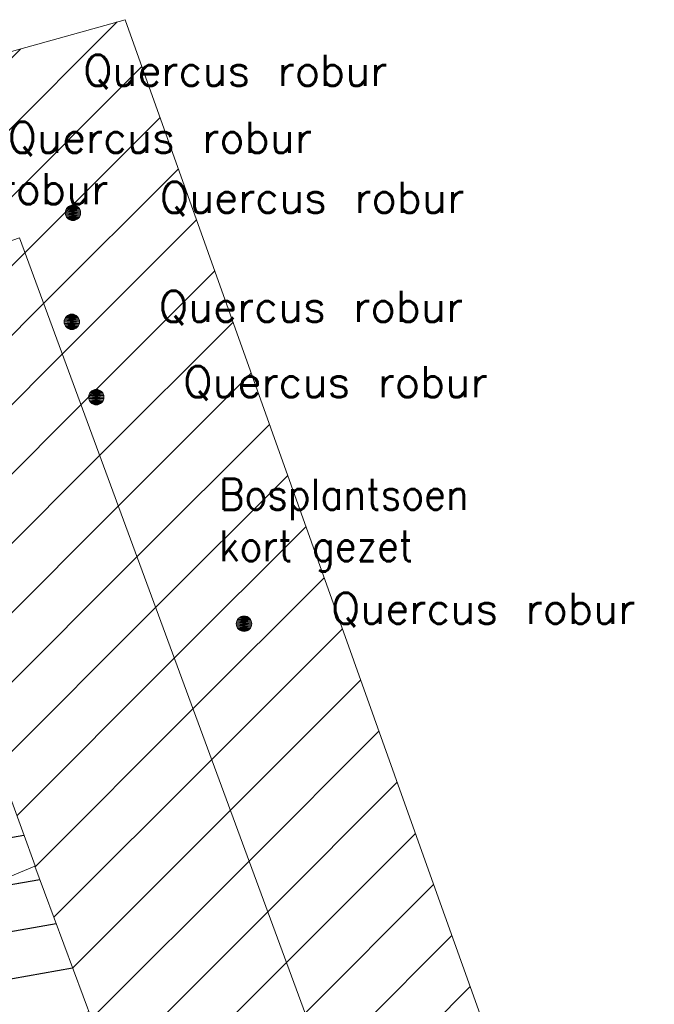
# Model space of a CAD drawing. Header units: metres. Extents: x 102852 to 107197, y 385458 to 392889.
# Tile 41 of 50: x 106783 to 106804, y 392783 to 392814. Entities that reach past the tile are written whole.
import ezdxf
from ezdxf.enums import TextEntityAlignment as Align

# ---------------------------------------------------------------- set-up
doc = ezdxf.new("R2010")
doc.units = ezdxf.units.M
for name, color, linetype, lineweight in [('0-BEPLANTING', 14, 'Continuous', 30), ('0-GRAS OM SPORTVELDEN', 2, 'Continuous', 30), ('0-GRAS SPORTVELDEN', 3, 'Continuous', 30), ('_alg-maatvoering', 7, 'Continuous', 0), ('B-WE-GR-STRUIK-G', 90, 'Continuous', 13), ('B-WE-VW-MARKERING_LANGS_STREEP_DOORGETROKKEN-G', 7, 'Continuous', 13), ('Bomen', 84, 'Continuous', 0), ('Boomsoort', 10, 'Continuous', 0), ('N-WE-IE-TERREINAFSCHEIDING_KUNSTMATIG_HEKWERK-G', 6, 'Continuous', 0)]:
    doc.layers.add(name, color=color, linetype=linetype, lineweight=lineweight)
doc.styles.add('arial', font='arial.ttf')
doc.styles.add('Style-txt', font='txt.shx')
pattern_1 = [(45, (0, 0), (-1.122532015, 1.122532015), [])]

# ---------------------------------------------------------------- blocks, each defined once
blk = doc.blocks.new('MPOLYGON_162')
at = {"layer": 'Bomen', "flags": 128}
for points in [[(106784.92, 392808.39), (106784.877, 392808.367), (106785.154, 392808.367)], [(106784.967, 392808.405), (106784.92, 392808.39), (106785.111, 392808.39)], [(106784.92, 392808.39), (106785.111, 392808.39), (106785.154, 392808.367)], [(106785.016, 392808.409), (106784.967, 392808.405), (106785.064, 392808.405)], [(106784.967, 392808.405), (106785.064, 392808.405), (106785.111, 392808.39)], [(106784.77, 392808.208), (106784.766, 392808.159), (106785.266, 392808.159)], [(106784.766, 392808.159), (106784.77, 392808.111), (106785.261, 392808.111)], [(106784.766, 392808.159), (106785.266, 392808.159), (106785.261, 392808.111)], [(106784.785, 392808.255), (106784.77, 392808.208), (106785.261, 392808.208)], [(106784.77, 392808.208), (106785.261, 392808.208), (106785.266, 392808.159)], [(106784.77, 392808.111), (106784.785, 392808.064), (106785.247, 392808.064)], [(106784.77, 392808.111), (106785.261, 392808.111), (106785.247, 392808.064)], [(106784.808, 392808.298), (106784.785, 392808.255), (106785.247, 392808.255)], [(106784.785, 392808.255), (106785.247, 392808.255), (106785.261, 392808.208)], [(106784.785, 392808.064), (106784.808, 392808.02), (106785.223, 392808.02)], [(106784.785, 392808.064), (106785.247, 392808.064), (106785.223, 392808.02)], [(106784.839, 392808.336), (106784.808, 392808.298), (106785.223, 392808.298)], [(106784.808, 392808.298), (106785.223, 392808.298), (106785.247, 392808.255)], [(106784.877, 392808.367), (106784.839, 392808.336), (106785.192, 392808.336)], [(106784.839, 392808.336), (106785.192, 392808.336), (106785.223, 392808.298)], [(106784.877, 392808.367), (106785.154, 392808.367), (106785.192, 392808.336)], [(106784.808, 392808.02), (106784.839, 392807.983), (106785.192, 392807.983)], [(106784.808, 392808.02), (106785.223, 392808.02), (106785.192, 392807.983)], [(106784.839, 392807.983), (106784.877, 392807.951), (106785.154, 392807.951)], [(106784.839, 392807.983), (106785.192, 392807.983), (106785.154, 392807.951)], [(106784.877, 392807.951), (106784.92, 392807.928), (106785.111, 392807.928)], [(106784.877, 392807.951), (106785.154, 392807.951), (106785.111, 392807.928)], [(106784.92, 392807.928), (106784.967, 392807.914), (106785.064, 392807.914)], [(106784.92, 392807.928), (106785.111, 392807.928), (106785.064, 392807.914)], [(106784.967, 392807.914), (106785.064, 392807.914), (106785.016, 392807.909)]]:
    blk.add_lwpolyline(points, close=True, dxfattribs=at)
at = {"layer": 'Bomen', "color": 74, "true_color": 0x55aa00, "flags": 128}
for points in [[(106784.877, 392808.367), (106784.92, 392808.39)], [(106784.92, 392808.39), (106784.967, 392808.405)], [(106784.967, 392808.405), (106785.016, 392808.409)], [(106785.016, 392808.409), (106785.064, 392808.405)], [(106785.064, 392808.405), (106785.111, 392808.39)], [(106785.111, 392808.39), (106785.154, 392808.367)], [(106784.766, 392808.159), (106784.77, 392808.208)], [(106784.77, 392808.111), (106784.766, 392808.159)], [(106784.77, 392808.208), (106784.785, 392808.255)], [(106784.785, 392808.064), (106784.77, 392808.111)], [(106784.785, 392808.255), (106784.808, 392808.298)], [(106784.808, 392808.02), (106784.785, 392808.064)], [(106784.808, 392808.298), (106784.839, 392808.336)], [(106784.839, 392808.336), (106784.877, 392808.367)], [(106785.154, 392808.367), (106785.192, 392808.336)], [(106785.192, 392808.336), (106785.223, 392808.298)], [(106785.223, 392808.298), (106785.247, 392808.255)], [(106785.247, 392808.064), (106785.223, 392808.02)], [(106785.247, 392808.255), (106785.261, 392808.208)], [(106785.261, 392808.111), (106785.247, 392808.064)], [(106785.261, 392808.208), (106785.266, 392808.159)], [(106785.266, 392808.159), (106785.261, 392808.111)], [(106784.839, 392807.983), (106784.808, 392808.02)], [(106784.877, 392807.951), (106784.839, 392807.983)], [(106784.92, 392807.928), (106784.877, 392807.951)], [(106784.967, 392807.914), (106784.92, 392807.928)], [(106785.016, 392807.909), (106784.967, 392807.914)], [(106785.064, 392807.914), (106785.016, 392807.909)], [(106785.111, 392807.928), (106785.064, 392807.914)], [(106785.154, 392807.951), (106785.111, 392807.928)], [(106785.192, 392807.983), (106785.154, 392807.951)], [(106785.223, 392808.02), (106785.192, 392807.983)]]:
    blk.add_lwpolyline(points, dxfattribs=at)
at = {"layer": 'Bomen'}
for points in [[(106784.92, 392808.39), (106784.877, 392808.367), (106785.154, 392808.367)], [(106784.967, 392808.405), (106784.92, 392808.39), (106785.111, 392808.39)], [(106784.92, 392808.39), (106785.111, 392808.39), (106785.154, 392808.367)], [(106785.016, 392808.409), (106784.967, 392808.405), (106785.064, 392808.405)], [(106784.967, 392808.405), (106785.064, 392808.405), (106785.111, 392808.39)], [(106784.77, 392808.208), (106784.766, 392808.159), (106785.266, 392808.159)], [(106784.785, 392808.255), (106784.77, 392808.208), (106785.261, 392808.208)], [(106784.77, 392808.208), (106785.261, 392808.208), (106785.266, 392808.159)], [(106784.808, 392808.298), (106784.785, 392808.255), (106785.247, 392808.255)], [(106784.785, 392808.255), (106785.247, 392808.255), (106785.261, 392808.208)], [(106784.839, 392808.336), (106784.808, 392808.298), (106785.223, 392808.298)], [(106784.808, 392808.298), (106785.223, 392808.298), (106785.247, 392808.255)], [(106784.877, 392808.367), (106784.839, 392808.336), (106785.192, 392808.336)], [(106784.839, 392808.336), (106785.192, 392808.336), (106785.223, 392808.298)], [(106784.877, 392808.367), (106785.154, 392808.367), (106785.192, 392808.336)]]:
    blk.add_solid(points, dxfattribs=at)
at = {"layer": 'Bomen', "extrusion": (0, 0, -1)}
for points in [[(-106784.766, 392808.159), (-106784.77, 392808.111), (-106785.261, 392808.111)], [(-106784.766, 392808.159), (-106785.266, 392808.159), (-106785.261, 392808.111)], [(-106784.77, 392808.111), (-106784.785, 392808.064), (-106785.247, 392808.064)], [(-106784.77, 392808.111), (-106785.261, 392808.111), (-106785.247, 392808.064)], [(-106784.785, 392808.064), (-106784.808, 392808.02), (-106785.223, 392808.02)], [(-106784.785, 392808.064), (-106785.247, 392808.064), (-106785.223, 392808.02)], [(-106784.808, 392808.02), (-106784.839, 392807.983), (-106785.192, 392807.983)], [(-106784.808, 392808.02), (-106785.223, 392808.02), (-106785.192, 392807.983)], [(-106784.839, 392807.983), (-106784.877, 392807.951), (-106785.154, 392807.951)], [(-106784.839, 392807.983), (-106785.192, 392807.983), (-106785.154, 392807.951)], [(-106784.877, 392807.951), (-106784.92, 392807.928), (-106785.111, 392807.928)], [(-106784.877, 392807.951), (-106785.154, 392807.951), (-106785.111, 392807.928)], [(-106784.92, 392807.928), (-106784.967, 392807.914), (-106785.064, 392807.914)], [(-106784.92, 392807.928), (-106785.111, 392807.928), (-106785.064, 392807.914)], [(-106784.967, 392807.914), (-106785.064, 392807.914), (-106785.016, 392807.909)]]:
    blk.add_solid(points, dxfattribs=at)
blk = doc.blocks.new('MPOLYGON_163')
at = {"layer": 'Bomen', "flags": 128}
for points in [[(106784.931, 392804.875), (106784.884, 392804.861), (106785.076, 392804.861)], [(106784.98, 392804.88), (106784.931, 392804.875), (106785.029, 392804.875)], [(106784.931, 392804.875), (106785.029, 392804.875), (106785.076, 392804.861)], [(106784.735, 392804.679), (106784.73, 392804.63), (106785.23, 392804.63)], [(106784.73, 392804.63), (106784.735, 392804.581), (106785.225, 392804.581)], [(106784.73, 392804.63), (106785.23, 392804.63), (106785.225, 392804.581)], [(106784.749, 392804.726), (106784.735, 392804.679), (106785.225, 392804.679)], [(106784.735, 392804.679), (106785.225, 392804.679), (106785.23, 392804.63)], [(106784.735, 392804.581), (106784.749, 392804.534), (106785.211, 392804.534)], [(106784.735, 392804.581), (106785.225, 392804.581), (106785.211, 392804.534)], [(106784.772, 392804.769), (106784.749, 392804.726), (106785.211, 392804.726)], [(106784.749, 392804.726), (106785.211, 392804.726), (106785.225, 392804.679)], [(106784.803, 392804.807), (106784.772, 392804.769), (106785.188, 392804.769)], [(106784.772, 392804.769), (106785.188, 392804.769), (106785.211, 392804.726)], [(106784.841, 392804.838), (106784.803, 392804.807), (106785.157, 392804.807)], [(106784.803, 392804.807), (106785.157, 392804.807), (106785.188, 392804.769)], [(106784.884, 392804.861), (106784.841, 392804.838), (106785.119, 392804.838)], [(106784.841, 392804.838), (106785.119, 392804.838), (106785.157, 392804.807)], [(106784.884, 392804.861), (106785.076, 392804.861), (106785.119, 392804.838)], [(106784.749, 392804.534), (106784.772, 392804.491), (106785.188, 392804.491)], [(106784.749, 392804.534), (106785.211, 392804.534), (106785.188, 392804.491)], [(106784.772, 392804.491), (106784.803, 392804.453), (106785.157, 392804.453)], [(106784.772, 392804.491), (106785.188, 392804.491), (106785.157, 392804.453)], [(106784.803, 392804.453), (106784.841, 392804.422), (106785.119, 392804.422)], [(106784.803, 392804.453), (106785.157, 392804.453), (106785.119, 392804.422)], [(106784.841, 392804.422), (106784.884, 392804.399), (106785.076, 392804.399)], [(106784.841, 392804.422), (106785.119, 392804.422), (106785.076, 392804.399)], [(106784.884, 392804.399), (106784.931, 392804.385), (106785.029, 392804.385)], [(106784.884, 392804.399), (106785.076, 392804.399), (106785.029, 392804.385)], [(106784.931, 392804.385), (106785.029, 392804.385), (106784.98, 392804.38)]]:
    blk.add_lwpolyline(points, close=True, dxfattribs=at)
at = {"layer": 'Bomen', "color": 74, "true_color": 0x55aa00, "flags": 128}
for points in [[(106784.884, 392804.861), (106784.931, 392804.875)], [(106784.931, 392804.875), (106784.98, 392804.88)], [(106784.98, 392804.88), (106785.029, 392804.875)], [(106785.029, 392804.875), (106785.076, 392804.861)], [(106784.73, 392804.63), (106784.735, 392804.679)], [(106784.735, 392804.581), (106784.73, 392804.63)], [(106784.735, 392804.679), (106784.749, 392804.726)], [(106784.749, 392804.534), (106784.735, 392804.581)], [(106784.749, 392804.726), (106784.772, 392804.769)], [(106784.772, 392804.769), (106784.803, 392804.807)], [(106784.803, 392804.807), (106784.841, 392804.838)], [(106784.841, 392804.838), (106784.884, 392804.861)], [(106785.076, 392804.861), (106785.119, 392804.838)], [(106785.119, 392804.838), (106785.157, 392804.807)], [(106785.157, 392804.807), (106785.188, 392804.769)], [(106785.188, 392804.769), (106785.211, 392804.726)], [(106785.211, 392804.726), (106785.225, 392804.679)], [(106785.225, 392804.581), (106785.211, 392804.534)], [(106785.225, 392804.679), (106785.23, 392804.63)], [(106785.23, 392804.63), (106785.225, 392804.581)], [(106784.772, 392804.491), (106784.749, 392804.534)], [(106784.803, 392804.453), (106784.772, 392804.491)], [(106784.841, 392804.422), (106784.803, 392804.453)], [(106784.884, 392804.399), (106784.841, 392804.422)], [(106784.931, 392804.385), (106784.884, 392804.399)], [(106784.98, 392804.38), (106784.931, 392804.385)], [(106785.029, 392804.385), (106784.98, 392804.38)], [(106785.076, 392804.399), (106785.029, 392804.385)], [(106785.119, 392804.422), (106785.076, 392804.399)], [(106785.157, 392804.453), (106785.119, 392804.422)], [(106785.188, 392804.491), (106785.157, 392804.453)], [(106785.211, 392804.534), (106785.188, 392804.491)]]:
    blk.add_lwpolyline(points, dxfattribs=at)
at = {"layer": 'Bomen'}
for points in [[(106784.931, 392804.875), (106784.884, 392804.861), (106785.076, 392804.861)], [(106784.98, 392804.88), (106784.931, 392804.875), (106785.029, 392804.875)], [(106784.931, 392804.875), (106785.029, 392804.875), (106785.076, 392804.861)], [(106784.735, 392804.679), (106784.73, 392804.63), (106785.23, 392804.63)], [(106784.749, 392804.726), (106784.735, 392804.679), (106785.225, 392804.679)], [(106784.735, 392804.679), (106785.225, 392804.679), (106785.23, 392804.63)], [(106784.772, 392804.769), (106784.749, 392804.726), (106785.211, 392804.726)], [(106784.749, 392804.726), (106785.211, 392804.726), (106785.225, 392804.679)], [(106784.803, 392804.807), (106784.772, 392804.769), (106785.188, 392804.769)], [(106784.772, 392804.769), (106785.188, 392804.769), (106785.211, 392804.726)], [(106784.841, 392804.838), (106784.803, 392804.807), (106785.157, 392804.807)], [(106784.803, 392804.807), (106785.157, 392804.807), (106785.188, 392804.769)], [(106784.884, 392804.861), (106784.841, 392804.838), (106785.119, 392804.838)], [(106784.841, 392804.838), (106785.119, 392804.838), (106785.157, 392804.807)], [(106784.884, 392804.861), (106785.076, 392804.861), (106785.119, 392804.838)]]:
    blk.add_solid(points, dxfattribs=at)
at = {"layer": 'Bomen', "extrusion": (0, 0, -1)}
for points in [[(-106784.73, 392804.63), (-106784.735, 392804.581), (-106785.225, 392804.581)], [(-106784.73, 392804.63), (-106785.23, 392804.63), (-106785.225, 392804.581)], [(-106784.735, 392804.581), (-106784.749, 392804.534), (-106785.211, 392804.534)], [(-106784.735, 392804.581), (-106785.225, 392804.581), (-106785.211, 392804.534)], [(-106784.749, 392804.534), (-106784.772, 392804.491), (-106785.188, 392804.491)], [(-106784.749, 392804.534), (-106785.211, 392804.534), (-106785.188, 392804.491)], [(-106784.772, 392804.491), (-106784.803, 392804.453), (-106785.157, 392804.453)], [(-106784.772, 392804.491), (-106785.188, 392804.491), (-106785.157, 392804.453)], [(-106784.803, 392804.453), (-106784.841, 392804.422), (-106785.119, 392804.422)], [(-106784.803, 392804.453), (-106785.157, 392804.453), (-106785.119, 392804.422)], [(-106784.841, 392804.422), (-106784.884, 392804.399), (-106785.076, 392804.399)], [(-106784.841, 392804.422), (-106785.119, 392804.422), (-106785.076, 392804.399)], [(-106784.884, 392804.399), (-106784.931, 392804.385), (-106785.029, 392804.385)], [(-106784.884, 392804.399), (-106785.076, 392804.399), (-106785.029, 392804.385)], [(-106784.931, 392804.385), (-106785.029, 392804.385), (-106784.98, 392804.38)]]:
    blk.add_solid(points, dxfattribs=at)
blk = doc.blocks.new('MPOLYGON_164')
at = {"layer": 'Bomen', "flags": 128}
for points in [[(106785.563, 392802.331), (106785.54, 392802.287), (106786.002, 392802.287)], [(106785.594, 392802.369), (106785.563, 392802.331), (106785.979, 392802.331)], [(106785.563, 392802.331), (106785.979, 392802.331), (106786.002, 392802.287)], [(106785.632, 392802.4), (106785.594, 392802.369), (106785.947, 392802.369)], [(106785.594, 392802.369), (106785.947, 392802.369), (106785.979, 392802.331)], [(106785.675, 392802.423), (106785.632, 392802.4), (106785.91, 392802.4)], [(106785.632, 392802.4), (106785.91, 392802.4), (106785.947, 392802.369)], [(106785.722, 392802.437), (106785.675, 392802.423), (106785.866, 392802.423)], [(106785.675, 392802.423), (106785.866, 392802.423), (106785.91, 392802.4)], [(106785.771, 392802.442), (106785.722, 392802.437), (106785.819, 392802.437)], [(106785.722, 392802.437), (106785.819, 392802.437), (106785.866, 392802.423)], [(106785.525, 392802.241), (106785.521, 392802.192), (106786.021, 392802.192)], [(106785.521, 392802.192), (106785.525, 392802.143), (106786.016, 392802.143)], [(106785.521, 392802.192), (106786.021, 392802.192), (106786.016, 392802.143)], [(106785.54, 392802.287), (106785.525, 392802.241), (106786.016, 392802.241)], [(106785.525, 392802.241), (106786.016, 392802.241), (106786.021, 392802.192)], [(106785.525, 392802.143), (106785.54, 392802.096), (106786.002, 392802.096)], [(106785.525, 392802.143), (106786.016, 392802.143), (106786.002, 392802.096)], [(106785.54, 392802.287), (106786.002, 392802.287), (106786.016, 392802.241)], [(106785.54, 392802.096), (106785.563, 392802.053), (106785.979, 392802.053)], [(106785.54, 392802.096), (106786.002, 392802.096), (106785.979, 392802.053)], [(106785.563, 392802.053), (106785.594, 392802.015), (106785.947, 392802.015)], [(106785.563, 392802.053), (106785.979, 392802.053), (106785.947, 392802.015)], [(106785.594, 392802.015), (106785.632, 392801.984), (106785.91, 392801.984)], [(106785.594, 392802.015), (106785.947, 392802.015), (106785.91, 392801.984)], [(106785.632, 392801.984), (106785.675, 392801.961), (106785.866, 392801.961)], [(106785.632, 392801.984), (106785.91, 392801.984), (106785.866, 392801.961)], [(106785.675, 392801.961), (106785.722, 392801.947), (106785.819, 392801.947)], [(106785.675, 392801.961), (106785.866, 392801.961), (106785.819, 392801.947)], [(106785.722, 392801.947), (106785.819, 392801.947), (106785.771, 392801.942)]]:
    blk.add_lwpolyline(points, close=True, dxfattribs=at)
at = {"layer": 'Bomen', "color": 74, "true_color": 0x55aa00, "flags": 128}
for points in [[(106785.54, 392802.287), (106785.563, 392802.331)], [(106785.563, 392802.331), (106785.594, 392802.369)], [(106785.594, 392802.369), (106785.632, 392802.4)], [(106785.632, 392802.4), (106785.675, 392802.423)], [(106785.675, 392802.423), (106785.722, 392802.437)], [(106785.722, 392802.437), (106785.771, 392802.442)], [(106785.771, 392802.442), (106785.819, 392802.437)], [(106785.819, 392802.437), (106785.866, 392802.423)], [(106785.866, 392802.423), (106785.91, 392802.4)], [(106785.91, 392802.4), (106785.947, 392802.369)], [(106785.947, 392802.369), (106785.979, 392802.331)], [(106785.979, 392802.331), (106786.002, 392802.287)], [(106785.521, 392802.192), (106785.525, 392802.241)], [(106785.525, 392802.143), (106785.521, 392802.192)], [(106785.525, 392802.241), (106785.54, 392802.287)], [(106785.54, 392802.096), (106785.525, 392802.143)], [(106785.563, 392802.053), (106785.54, 392802.096)], [(106785.594, 392802.015), (106785.563, 392802.053)], [(106785.632, 392801.984), (106785.594, 392802.015)], [(106785.947, 392802.015), (106785.91, 392801.984)], [(106785.979, 392802.053), (106785.947, 392802.015)], [(106786.002, 392802.096), (106785.979, 392802.053)], [(106786.002, 392802.287), (106786.016, 392802.241)], [(106786.016, 392802.143), (106786.002, 392802.096)], [(106786.016, 392802.241), (106786.021, 392802.192)], [(106786.021, 392802.192), (106786.016, 392802.143)], [(106785.675, 392801.961), (106785.632, 392801.984)], [(106785.722, 392801.947), (106785.675, 392801.961)], [(106785.771, 392801.942), (106785.722, 392801.947)], [(106785.819, 392801.947), (106785.771, 392801.942)], [(106785.866, 392801.961), (106785.819, 392801.947)], [(106785.91, 392801.984), (106785.866, 392801.961)]]:
    blk.add_lwpolyline(points, dxfattribs=at)
at = {"layer": 'Bomen'}
for points in [[(106785.563, 392802.331), (106785.54, 392802.287), (106786.002, 392802.287)], [(106785.594, 392802.369), (106785.563, 392802.331), (106785.979, 392802.331)], [(106785.563, 392802.331), (106785.979, 392802.331), (106786.002, 392802.287)], [(106785.632, 392802.4), (106785.594, 392802.369), (106785.947, 392802.369)], [(106785.594, 392802.369), (106785.947, 392802.369), (106785.979, 392802.331)], [(106785.675, 392802.423), (106785.632, 392802.4), (106785.91, 392802.4)], [(106785.632, 392802.4), (106785.91, 392802.4), (106785.947, 392802.369)], [(106785.722, 392802.437), (106785.675, 392802.423), (106785.866, 392802.423)], [(106785.675, 392802.423), (106785.866, 392802.423), (106785.91, 392802.4)], [(106785.771, 392802.442), (106785.722, 392802.437), (106785.819, 392802.437)], [(106785.722, 392802.437), (106785.819, 392802.437), (106785.866, 392802.423)], [(106785.525, 392802.241), (106785.521, 392802.192), (106786.021, 392802.192)], [(106785.54, 392802.287), (106785.525, 392802.241), (106786.016, 392802.241)], [(106785.525, 392802.241), (106786.016, 392802.241), (106786.021, 392802.192)], [(106785.54, 392802.287), (106786.002, 392802.287), (106786.016, 392802.241)]]:
    blk.add_solid(points, dxfattribs=at)
at = {"layer": 'Bomen', "extrusion": (0, 0, -1)}
for points in [[(-106785.521, 392802.192), (-106785.525, 392802.143), (-106786.016, 392802.143)], [(-106785.521, 392802.192), (-106786.021, 392802.192), (-106786.016, 392802.143)], [(-106785.525, 392802.143), (-106785.54, 392802.096), (-106786.002, 392802.096)], [(-106785.525, 392802.143), (-106786.016, 392802.143), (-106786.002, 392802.096)], [(-106785.54, 392802.096), (-106785.563, 392802.053), (-106785.979, 392802.053)], [(-106785.54, 392802.096), (-106786.002, 392802.096), (-106785.979, 392802.053)], [(-106785.563, 392802.053), (-106785.594, 392802.015), (-106785.947, 392802.015)], [(-106785.563, 392802.053), (-106785.979, 392802.053), (-106785.947, 392802.015)], [(-106785.594, 392802.015), (-106785.632, 392801.984), (-106785.91, 392801.984)], [(-106785.594, 392802.015), (-106785.947, 392802.015), (-106785.91, 392801.984)], [(-106785.632, 392801.984), (-106785.675, 392801.961), (-106785.866, 392801.961)], [(-106785.632, 392801.984), (-106785.91, 392801.984), (-106785.866, 392801.961)], [(-106785.675, 392801.961), (-106785.722, 392801.947), (-106785.819, 392801.947)], [(-106785.675, 392801.961), (-106785.866, 392801.961), (-106785.819, 392801.947)], [(-106785.722, 392801.947), (-106785.819, 392801.947), (-106785.771, 392801.942)]]:
    blk.add_solid(points, dxfattribs=at)
blk = doc.blocks.new('MPOLYGON_165')
at = {"layer": 'Bomen', "flags": 128}
for points in [[(106790.346, 392794.995), (106790.322, 392794.952), (106790.784, 392794.952)], [(106790.377, 392795.033), (106790.346, 392794.995), (106790.761, 392794.995)], [(106790.346, 392794.995), (106790.761, 392794.995), (106790.784, 392794.952)], [(106790.415, 392795.064), (106790.377, 392795.033), (106790.73, 392795.033)], [(106790.377, 392795.033), (106790.73, 392795.033), (106790.761, 392794.995)], [(106790.458, 392795.087), (106790.415, 392795.064), (106790.692, 392795.064)], [(106790.415, 392795.064), (106790.692, 392795.064), (106790.73, 392795.033)], [(106790.505, 392795.101), (106790.458, 392795.087), (106790.649, 392795.087)], [(106790.458, 392795.087), (106790.649, 392795.087), (106790.692, 392795.064)], [(106790.553, 392795.106), (106790.505, 392795.101), (106790.602, 392795.101)], [(106790.505, 392795.101), (106790.602, 392795.101), (106790.649, 392795.087)], [(106790.308, 392794.905), (106790.303, 392794.856), (106790.803, 392794.856)], [(106790.303, 392794.856), (106790.308, 392794.807), (106790.799, 392794.807)], [(106790.303, 392794.856), (106790.803, 392794.856), (106790.799, 392794.807)], [(106790.322, 392794.952), (106790.308, 392794.905), (106790.799, 392794.905)], [(106790.308, 392794.905), (106790.799, 392794.905), (106790.803, 392794.856)], [(106790.308, 392794.807), (106790.322, 392794.76), (106790.784, 392794.76)], [(106790.308, 392794.807), (106790.799, 392794.807), (106790.784, 392794.76)], [(106790.322, 392794.952), (106790.784, 392794.952), (106790.799, 392794.905)], [(106790.322, 392794.76), (106790.346, 392794.717), (106790.761, 392794.717)], [(106790.322, 392794.76), (106790.784, 392794.76), (106790.761, 392794.717)], [(106790.346, 392794.717), (106790.377, 392794.679), (106790.73, 392794.679)], [(106790.346, 392794.717), (106790.761, 392794.717), (106790.73, 392794.679)], [(106790.377, 392794.679), (106790.415, 392794.648), (106790.692, 392794.648)], [(106790.377, 392794.679), (106790.73, 392794.679), (106790.692, 392794.648)], [(106790.415, 392794.648), (106790.458, 392794.625), (106790.649, 392794.625)], [(106790.415, 392794.648), (106790.692, 392794.648), (106790.649, 392794.625)], [(106790.458, 392794.625), (106790.505, 392794.611), (106790.602, 392794.611)], [(106790.458, 392794.625), (106790.649, 392794.625), (106790.602, 392794.611)], [(106790.505, 392794.611), (106790.602, 392794.611), (106790.553, 392794.606)]]:
    blk.add_lwpolyline(points, close=True, dxfattribs=at)
at = {"layer": 'Bomen', "color": 74, "true_color": 0x55aa00, "flags": 128}
for points in [[(106790.322, 392794.952), (106790.346, 392794.995)], [(106790.346, 392794.995), (106790.377, 392795.033)], [(106790.377, 392795.033), (106790.415, 392795.064)], [(106790.415, 392795.064), (106790.458, 392795.087)], [(106790.458, 392795.087), (106790.505, 392795.101)], [(106790.505, 392795.101), (106790.553, 392795.106)], [(106790.553, 392795.106), (106790.602, 392795.101)], [(106790.602, 392795.101), (106790.649, 392795.087)], [(106790.649, 392795.087), (106790.692, 392795.064)], [(106790.692, 392795.064), (106790.73, 392795.033)], [(106790.73, 392795.033), (106790.761, 392794.995)], [(106790.761, 392794.995), (106790.784, 392794.952)], [(106790.303, 392794.856), (106790.308, 392794.905)], [(106790.308, 392794.807), (106790.303, 392794.856)], [(106790.308, 392794.905), (106790.322, 392794.952)], [(106790.322, 392794.76), (106790.308, 392794.807)], [(106790.346, 392794.717), (106790.322, 392794.76)], [(106790.377, 392794.679), (106790.346, 392794.717)], [(106790.415, 392794.648), (106790.377, 392794.679)], [(106790.73, 392794.679), (106790.692, 392794.648)], [(106790.761, 392794.717), (106790.73, 392794.679)], [(106790.784, 392794.76), (106790.761, 392794.717)], [(106790.784, 392794.952), (106790.799, 392794.905)], [(106790.799, 392794.807), (106790.784, 392794.76)], [(106790.799, 392794.905), (106790.803, 392794.856)], [(106790.803, 392794.856), (106790.799, 392794.807)], [(106790.458, 392794.625), (106790.415, 392794.648)], [(106790.505, 392794.611), (106790.458, 392794.625)], [(106790.553, 392794.606), (106790.505, 392794.611)], [(106790.602, 392794.611), (106790.553, 392794.606)], [(106790.649, 392794.625), (106790.602, 392794.611)], [(106790.692, 392794.648), (106790.649, 392794.625)]]:
    blk.add_lwpolyline(points, dxfattribs=at)
at = {"layer": 'Bomen'}
for points in [[(106790.346, 392794.995), (106790.322, 392794.952), (106790.784, 392794.952)], [(106790.377, 392795.033), (106790.346, 392794.995), (106790.761, 392794.995)], [(106790.346, 392794.995), (106790.761, 392794.995), (106790.784, 392794.952)], [(106790.415, 392795.064), (106790.377, 392795.033), (106790.73, 392795.033)], [(106790.377, 392795.033), (106790.73, 392795.033), (106790.761, 392794.995)], [(106790.458, 392795.087), (106790.415, 392795.064), (106790.692, 392795.064)], [(106790.415, 392795.064), (106790.692, 392795.064), (106790.73, 392795.033)], [(106790.505, 392795.101), (106790.458, 392795.087), (106790.649, 392795.087)], [(106790.458, 392795.087), (106790.649, 392795.087), (106790.692, 392795.064)], [(106790.553, 392795.106), (106790.505, 392795.101), (106790.602, 392795.101)], [(106790.505, 392795.101), (106790.602, 392795.101), (106790.649, 392795.087)], [(106790.308, 392794.905), (106790.303, 392794.856), (106790.803, 392794.856)], [(106790.322, 392794.952), (106790.308, 392794.905), (106790.799, 392794.905)], [(106790.308, 392794.905), (106790.799, 392794.905), (106790.803, 392794.856)], [(106790.322, 392794.952), (106790.784, 392794.952), (106790.799, 392794.905)]]:
    blk.add_solid(points, dxfattribs=at)
at = {"layer": 'Bomen', "extrusion": (0, 0, -1)}
for points in [[(-106790.303, 392794.856), (-106790.308, 392794.807), (-106790.799, 392794.807)], [(-106790.303, 392794.856), (-106790.803, 392794.856), (-106790.799, 392794.807)], [(-106790.308, 392794.807), (-106790.322, 392794.76), (-106790.784, 392794.76)], [(-106790.308, 392794.807), (-106790.799, 392794.807), (-106790.784, 392794.76)], [(-106790.322, 392794.76), (-106790.346, 392794.717), (-106790.761, 392794.717)], [(-106790.322, 392794.76), (-106790.784, 392794.76), (-106790.761, 392794.717)], [(-106790.346, 392794.717), (-106790.377, 392794.679), (-106790.73, 392794.679)], [(-106790.346, 392794.717), (-106790.761, 392794.717), (-106790.73, 392794.679)], [(-106790.377, 392794.679), (-106790.415, 392794.648), (-106790.692, 392794.648)], [(-106790.377, 392794.679), (-106790.73, 392794.679), (-106790.692, 392794.648)], [(-106790.415, 392794.648), (-106790.458, 392794.625), (-106790.649, 392794.625)], [(-106790.415, 392794.648), (-106790.692, 392794.648), (-106790.649, 392794.625)], [(-106790.458, 392794.625), (-106790.505, 392794.611), (-106790.602, 392794.611)], [(-106790.458, 392794.625), (-106790.649, 392794.625), (-106790.602, 392794.611)], [(-106790.505, 392794.611), (-106790.602, 392794.611), (-106790.553, 392794.606)]]:
    blk.add_solid(points, dxfattribs=at)

msp = doc.modelspace()

# ---------------------------------------------------------------- hatches: boundary and pattern name
at = {"layer": '0-BEPLANTING'}
h = msp.add_hatch(dxfattribs=at)
h.set_pattern_fill('ANSI31', color=256, scale=0.1, pattern_type=2)
h.set_pattern_definition(pattern_1)
h.paths.add_polyline_path([(106751.294, 392706.191), (106748.92, 392708.225), (106745.198, 392706.831), (106711.916, 392695.763), (106712.425, 392693.79), (106743.077, 392704.287), (106743.987, 392700.627), (106749.044, 392701.879)])
h.paths.add_polyline_path([(106750.336, 392796.22), (106770.605, 392802.885), (106783.282, 392807.352), (106795.756, 392773.489), (106809.907, 392735.704), (106810.942, 392731.627), (106811.77, 392731.029), (106813.307, 392731.567), (106818.458, 392729.318), (106823.945, 392731.502), (106824.328, 392732.469), (106821.773, 392736.895), (106819.665, 392735.604), (106813.471, 392745.713), (106810.77, 392747.032), (106809.975, 392749.306), (106796.793, 392786.125), (106786.708, 392814.411), (106749.753, 392804.113), (106723.938, 392796.984), (106718.5, 392794.827), (106695.383, 392782.156), (106679.784, 392773.24), (106669.204, 392766.99), (106668.917, 392766.585), (106673.555, 392761.303), (106681.502, 392738.535), (106694.251, 392706.63), (106699.531, 392694.187), (106701.324, 392693.036), (106703.39, 392692.383), (106704.732, 392692.168), (106704.996, 392692.135), (106704.006, 392694.268), (106699.159, 392705.277), (106694.869, 392715.534), (106693.055, 392719.506), (106687.767, 392732.143), (106678.159, 392764.438), (106677.961, 392766.355), (106678.327, 392767.613), (106679.797, 392768.804), (106681.808, 392769.96), (106706.489, 392780.282), (106716.079, 392784.024)])
at = {"layer": '0-GRAS OM SPORTVELDEN', "ltscale": 0.2}
h = msp.add_hatch(dxfattribs=at)
h.set_pattern_fill('ANSI31', color=256, scale=0.1, pattern_type=2)
h.set_pattern_definition(pattern_1)
h.paths.add_polyline_path([(106878.029, 392679.912), (106870.381, 392690.747), (106869.459, 392690.839), (106868.686, 392691.643), (106868.327, 392692.47), (106865.156, 392691.094), (106865.504, 392690.129), (106863.231, 392686.183), (106859.735, 392679.89), (106859.205, 392679.325), (106858.636, 392679.495), (106853.834, 392684.278), (106853.119, 392683.775), (106850.182, 392681.965), (106853.729, 392679.611), (106856.758, 392677.851), (106857.374, 392677.049), (106856.209, 392675.55), (106850.787, 392671.119), (106844.104, 392665.469), (106838.319, 392660.408), (106835.893, 392658.647), (106834.958, 392658.478), (106834.306, 392658.896), (106835.617, 392657.116), (106819.412, 392645.124), (106817.366, 392647.954), (106816.834, 392647.51), (106822.125, 392640.788), (106854.597, 392663.978), (106875.812, 392636.976), (106876.686, 392635.854), (106877.718, 392634.355), (106897.151, 392606.396), (106899.026, 392609.273), (106898.248, 392609.258), (106885.56, 392627.779), (106870.294, 392648.742), (106858.145, 392666.472), (106857.585, 392668.026), (106857.857, 392669.198), (106858.522, 392669.857), (106859.777, 392670.144), (106860.833, 392669.697), (106867.571, 392672.46), (106868.349, 392673.079)])
h.paths.add_polyline_path([(106783.282, 392807.352), (106770.605, 392802.885), (106750.336, 392796.22), (106716.079, 392784.024), (106706.489, 392780.282), (106681.808, 392769.96), (106679.797, 392768.804), (106678.327, 392767.613), (106677.961, 392766.355), (106678.159, 392764.438), (106687.767, 392732.143), (106693.055, 392719.506), (106694.869, 392715.534), (106699.159, 392705.277), (106704.006, 392694.268), (106704.996, 392692.135), (106706.502, 392691.944), (106712.425, 392693.79), (106711.916, 392695.763), (106745.198, 392706.831), (106748.92, 392708.225), (106751.294, 392706.191), (106751.867, 392707.288), (106751.408, 392708.827), (106750.066, 392712.651), (106753.144, 392713.76), (106753.785, 392711.555), (106754.368, 392711.636), (106756.216, 392710.395), (106794.463, 392722.227), (106799.421, 392721.742), (106801.62, 392722.617), (106801.357, 392723.277), (106805.08, 392724.901), (106805.371, 392724.11), (106811.863, 392726.694), (106811.59, 392727.38), (106815.51, 392728.981), (106815.797, 392728.259), (106818.458, 392729.318), (106813.307, 392731.567), (106811.77, 392731.029), (106810.942, 392731.627), (106809.907, 392735.704), (106795.756, 392773.489)])
h.paths.add_polyline_path([(106732.769, 392781.491), (106778.618, 392798.264), (106779.48, 392798.582), (106779.82, 392797.693), (106782.183, 392791.426), (106783.799, 392787.008), (106783.788, 392787.004), (106787.535, 392776.906), (106789.592, 392771.212), (106792.203, 392764.247), (106794.163, 392759), (106797.971, 392748.635), (106801.998, 392737.87), (106802.296, 392737.063), (106801.398, 392736.678), (106794.575, 392734.145), (106755.487, 392719.894), (106716.599, 392705.515), (106709.888, 392703.092), (106709.083, 392702.8), (106708.738, 392703.714), (106706.234, 392710.314), (106704.769, 392714.291), (106700.876, 392724.717), (106698.957, 392730.007), (106696.315, 392736.964), (106694.302, 392742.256), (106690.4, 392752.52), (106688.71, 392756.912), (106686.211, 392763.655), (106685.858, 392764.491), (106686.783, 392764.899)], flags=17)
h.paths.add_polyline_path([(106718.394, 392780.934), (106721.992, 392782.301), (106722.541, 392780.774), (106718.95, 392779.454)], flags=17)
h.paths.add_polyline_path([(106740.646, 392789.121), (106744.291, 392790.447), (106744.828, 392789.007), (106741.183, 392787.681)], flags=17)
h.paths.add_polyline_path([(106780.453, 392720.33), (106809.983, 392731.852), (106810.31, 392731.015), (106780.889, 392719.221)], flags=17)
at = {"layer": '0-GRAS SPORTVELDEN'}
h = msp.add_hatch(dxfattribs=at)
h.set_pattern_fill('HATCH', color=256, scale=0.1, style=0, pattern_type=2)
h.set_pattern_definition([(10, (106775.7352, 392736.391), (-0.260472, 1.477212), [])])
h.paths.add_polyline_path([(106778.618, 392798.264), (106732.769, 392781.491), (106686.783, 392764.899), (106686.211, 392763.655), (106688.71, 392756.912), (106690.4, 392752.52), (106694.302, 392742.256), (106696.315, 392736.964), (106698.957, 392730.007), (106700.876, 392724.717), (106704.769, 392714.291), (106706.234, 392710.314), (106708.738, 392703.714), (106709.888, 392703.092), (106716.599, 392705.515), (106755.487, 392719.894), (106794.575, 392734.145), (106801.398, 392736.678), (106801.998, 392737.87), (106797.971, 392748.635), (106794.163, 392759), (106792.203, 392764.247), (106789.592, 392771.212), (106787.535, 392776.906), (106783.788, 392787.004), (106783.799, 392787.008), (106782.183, 392791.426), (106779.82, 392797.693)])

# ---------------------------------------------------------------- linework, layer by layer
at = {"layer": 'B-WE-GR-STRUIK-G', "flags": 128}
msp.add_lwpolyline([(106704.996, 392692.135), (106704.996, 392692.135), (106704.006, 392694.268), (106699.159, 392705.277), (106694.869, 392715.534), (106693.055, 392719.506), (106687.767, 392732.143), (106678.159, 392764.438), (106677.961, 392766.355), (106678.327, 392767.613), (106679.797, 392768.804), (106681.808, 392769.96), (106706.489, 392780.282), (106716.079, 392784.024), (106750.336, 392796.22), (106770.605, 392802.885), (106783.282, 392807.352), (106795.756, 392773.489), (106809.907, 392735.704), (106810.942, 392731.627), (106811.77, 392731.029), (106813.307, 392731.567), (106818.457, 392729.318)], dxfattribs=at)
at = {"layer": 'B-WE-VW-MARKERING_LANGS_STREEP_DOORGETROKKEN-G', "flags": 128}
for points in [[(106686.783, 392764.899), (106732.769, 392781.491), (106778.618, 392798.264), (106779.48, 392798.582), (106779.82, 392797.693), (106782.183, 392791.426), (106783.794, 392787.021), (106783.788, 392787.004), (106787.535, 392776.906), (106789.592, 392771.212), (106792.203, 392764.247), (106794.163, 392759), (106797.971, 392748.635), (106801.998, 392737.87), (106802.296, 392737.063), (106801.398, 392736.678), (106794.575, 392734.145), (106755.487, 392719.894), (106716.599, 392705.515)], [(106783.794, 392787.021), (106783.788, 392787.004), (106768.528, 392780.61), (106782.189, 392742.721), (106797.971, 392748.635)]]:
    msp.add_lwpolyline(points, dxfattribs=at)
at = {"layer": 'N-WE-IE-TERREINAFSCHEIDING_KUNSTMATIG_HEKWERK-G', "flags": 128}
msp.add_lwpolyline([(106668.917, 392766.585), (106669.204, 392766.99), (106679.784, 392773.24), (106695.383, 392782.156), (106718.5, 392794.827), (106723.938, 392796.984), (106749.753, 392804.113), (106786.708, 392814.411), (106796.793, 392786.125), (106809.975, 392749.306), (106810.77, 392747.032), (106813.471, 392745.713)], dxfattribs=at)

# ---------------------------------------------------------------- block references
at = {"layer": 'Bomen', "rotation": 360}
for name in ['MPOLYGON_162', 'MPOLYGON_163', 'MPOLYGON_164', 'MPOLYGON_165']:
    msp.add_blockref(name, (0, 0, 0.134), dxfattribs=at)

# ---------------------------------------------------------------- texts
at = {"layer": '_alg-maatvoering', "insert": (106789.744, 392799.547), "char_height": 1, "attachment_point": 1, "style": 'arial'}
msp.add_mtext('\\FSTANDARD;Bosplantsoen\\Pkort gezet', dxfattribs=at)
at = {"layer": 'Boomsoort', "color": 7, "style": 'Style-txt'}
for p in [(106795.197, 392812.27, 0.134), (106792.757, 392810.1, 0.134), (106786.166, 392808.438, 0.134), (106797.682, 392808.159, 0.134), (106797.647, 392804.63, 0.134), (106798.437, 392802.192, 0.134), (106803.22, 392794.856, 0.134)]:
    msp.add_text('Quercus robur', height=1, dxfattribs=at).set_placement(p, align=Align.RIGHT)

doc.saveas('drawing.dxf')
